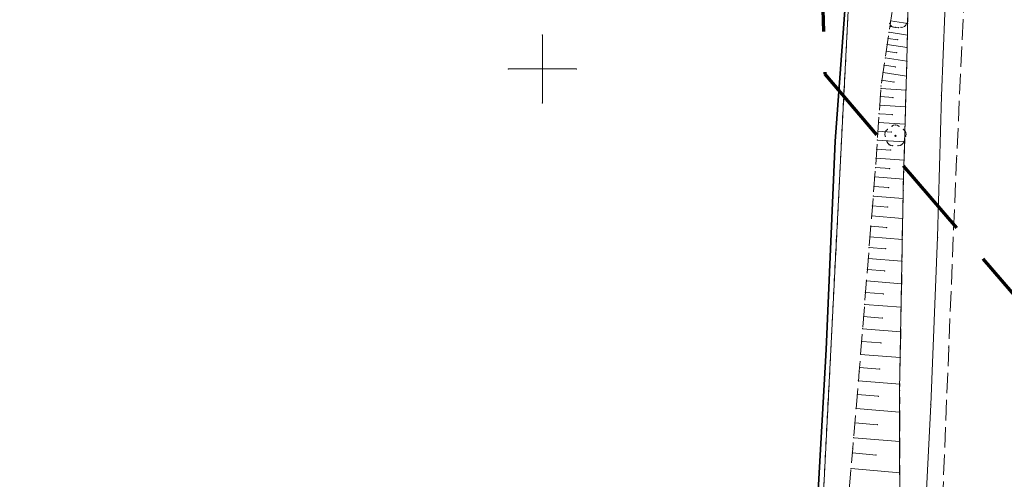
# Model space of a CAD drawing. Header units: metres. Extents: x 5537264 to 5541990, y 5958323 to 5965240.
# Tile 5 of 29: x 5539462 to 5539534, y 5961270 to 5961304. Entities that reach past the tile are written whole.
import ezdxf

# ---------------------------------------------------------------- set-up
doc = ezdxf.new("R2010")
doc.units = ezdxf.units.M
for name, pattern in [('L_0_03', [1, 0.5, -0.5]), ('L_0_06', [2, 1.5, -0.5]), ('L_0_0C', [3, 2, -1]), ('L_0_15', [0])]:
    doc.linetypes.add(name, pattern=pattern)
doc.layers.get('0').update_dxf_attribs({"linetype": 'CONTINUOUS', "lineweight": 18})
for name, color, linetype, lineweight in [('000_Inne__niezydentyfikowane_', 7, 'CONTINUOUS', 18), ('217_kontur_klasyfikacyjny', 3, 'L_0_03', 18), ('218_kontur_uzytku_gruntowego', 3, 'L_0_03', 18), ('219_dzialka_ewidencyjna', 96, 'CONTINUOUS', 18), ('drzewo_lisciaste', 7, 'CONTINUOUS', 18), ('jezdnia', 7, 'L_0_06', 18), ('ogrodzenie_trwale', 7, 'L_0_15', 35), ('row_melioracyjny__poligon_', 7, 'CONTINUOUS', 18), ('skarpa_nieumocniona', 7, 'L_0_06', 18), ('Wstawianie_ramki_sekcyjnej_z_opisem', 7, 'CONTINUOUS', 18), ('Zakres', 7, 'L_0_0C', 70)]:
    doc.layers.add(name, color=color, linetype=linetype, lineweight=lineweight)
doc.linetypes.add('L_0_15_SHX', pattern='A,0,-0.375,-0.75,-0.75,-0.75,-0.75,-0.75,[1,4073 CAD MZ Rusinowo Szkoła GG.6640.1081.2024.shx,S=0.05,R=0,X=0,Y=0],-0.75,-0.75,-0.75,-0.75,-0.375', length=7.5)

msp = doc.modelspace()

# ---------------------------------------------------------------- hatches: boundary and pattern name
at = {"layer": 'drzewo_lisciaste', "linetype": 'Continuous', "lineweight": 18}
msp.add_hatch(color=256, dxfattribs=at).paths.add_polyline_path([(5539525.94, 5961295.03, 1), (5539525.94, 5961295.13, 1)])

# ---------------------------------------------------------------- linework, layer by layer
for p in [(5539525.516, 5961303.355), (5539525.53, 5961303.12), (5539525.59, 5961303.52), (5539525.67, 5961303.122), (5539525.939, 5961303.047), (5539526.18, 5961303.02), (5539526.341, 5961303.047), (5539526.61, 5961303.122), (5539526.764, 5961303.355), (5539526.84, 5961303.34), (5539500, 5961302.5), (5539525.47, 5961302.69), (5539526.82, 5961302.49), (5539525.33, 5961301.78), (5539525.4, 5961302.24), (5539526.11, 5961302.14), (5539526.8, 5961301.56), (5539525.26, 5961301.3), (5539526.03, 5961301.18), (5539525.11, 5961300.27), (5539525.19, 5961300.8), (5539525.94, 5961300.15), (5539526.78, 5961300.56), (5539497.5, 5961300), (5539502.5, 5961300), (5539520.78, 5961299.6), (5539525.03, 5961299.73), (5539526.75, 5961299.47), (5539524.88, 5961298.74), (5539524.94, 5961299.16), (5539525.84, 5961299.03), (5539524.83, 5961297.96), (5539524.87, 5961298.57), (5539526.72, 5961298.44), (5539529.32, 5961298.03), (5539500, 5961297.5), (5539524.79, 5961297.34), (5539525.77, 5961297.89), (5539526.69, 5961297.21), (5539524.74, 5961296.7), (5539525.71, 5961296.64), (5539524.7, 5961296.07), (5539525.679, 5961295.783), (5539525.94, 5961295.88), (5539526.201, 5961295.783), (5539526.65, 5961295.94), (5539524.66, 5961295.42), (5539525.18, 5961295.328), (5539525.191, 5961295.051), (5539525.352, 5961295.546), (5539525.64, 5961295.35), (5539525.94, 5961295.08), (5539526.528, 5961295.546), (5539526.689, 5961295.051), (5539526.7, 5961295.328), (5539521.5, 5961294.69), (5539524.61, 5961294.77), (5539525.316, 5961294.665), (5539525.47, 5961294.432), (5539525.739, 5961294.357), (5539526.141, 5961294.357), (5539526.41, 5961294.432), (5539526.564, 5961294.665), (5539526.61, 5961294.63), (5539524.57, 5961294.1), (5539525.58, 5961294.03), (5539524.52, 5961293.43), (5539526.57, 5961293.29), (5539530.43, 5961293.38), (5539524.48, 5961292.75), (5539525.52, 5961292.67), (5539524.42, 5961292.06), (5539526.53, 5961291.89), (5539524.37, 5961291.36), (5539525.44, 5961291.28), (5539526.51, 5961291.04), (5539524.31, 5961290.65), (5539526.5, 5961290.48), (5539524.25, 5961289.93), (5539525.37, 5961289.84), (5539524.19, 5961289.19), (5539526.47, 5961289), (5539524.13, 5961288.43), (5539525.3, 5961288.34), (5539524.07, 5961287.66), (5539526.45, 5961287.47), (5539529.04, 5961287.63), (5539524.01, 5961286.87), (5539525.22, 5961286.78), (5539523.94, 5961286.07), (5539526.42, 5961285.87), (5539523.88, 5961285.25), (5539525.14, 5961285.15), (5539523.81, 5961284.42), (5539526.39, 5961284.21), (5539523.74, 5961283.56), (5539525.06, 5961283.46), (5539523.67, 5961282.69), (5539526.36, 5961282.48), (5539523.6, 5961281.8), (5539524.97, 5961281.69), (5539523.53, 5961280.9), (5539526.33, 5961280.67), (5539523.46, 5961279.97), (5539524.88, 5961279.86), (5539520.84, 5961279.37), (5539529.86, 5961279.51), (5539523.38, 5961279.02), (5539526.29, 5961278.79), (5539523.28, 5961277.78), (5539523.3, 5961278.06), (5539524.79, 5961277.94), (5539523.22, 5961277.08), (5539526.25, 5961276.39), (5539526.26, 5961276.82), (5539523.14, 5961276.07), (5539524.69, 5961275.94), (5539523.05, 5961275.04), (5539526.25, 5961274.78), (5539528.54, 5961275.32), (5539522.97, 5961273.98), (5539524.61, 5961273.85), (5539522.88, 5961272.9), (5539526.26, 5961272.62), (5539522.81, 5961272.1), (5539522.78, 5961271.78), (5539524.52, 5961271.62), (5539522.68, 5961270.63), (5539526.26, 5961270.31)]:
    msp.add_point(p)
at = {"layer": '000_Inne__niezydentyfikowane_', "linetype": 'Continuous', "lineweight": 18, "flags": 128}
for points in [[(5539525.53, 5961303.12), (5539526.18, 5961303.02)], [(5539525.59, 5961303.52), (5539526.84, 5961303.34)], [(5539525.47, 5961302.69), (5539526.82, 5961302.49)], [(5539525.33, 5961301.78), (5539526.8, 5961301.56)], [(5539525.4, 5961302.24), (5539526.11, 5961302.14)], [(5539525.26, 5961301.3), (5539526.03, 5961301.18)], [(5539525.11, 5961300.27), (5539525.94, 5961300.15)], [(5539525.19, 5961300.8), (5539526.78, 5961300.56)], [(5539525.03, 5961299.73), (5539526.75, 5961299.47)], [(5539524.94, 5961299.16), (5539525.84, 5961299.03)], [(5539524.83, 5961297.96), (5539525.77, 5961297.89)], [(5539524.87, 5961298.57), (5539526.72, 5961298.44)], [(5539524.79, 5961297.34), (5539526.69, 5961297.21)], [(5539524.74, 5961296.7), (5539525.71, 5961296.64)], [(5539524.7, 5961296.07), (5539526.65, 5961295.94)], [(5539524.66, 5961295.42), (5539525.64, 5961295.35)], [(5539524.61, 5961294.77), (5539526.61, 5961294.63)], [(5539524.57, 5961294.1), (5539525.58, 5961294.03)], [(5539524.52, 5961293.43), (5539526.57, 5961293.29)], [(5539524.48, 5961292.75), (5539525.52, 5961292.67)], [(5539524.42, 5961292.06), (5539526.53, 5961291.89)], [(5539524.37, 5961291.36), (5539525.44, 5961291.28)], [(5539524.31, 5961290.65), (5539526.5, 5961290.48)], [(5539524.25, 5961289.93), (5539525.37, 5961289.84)], [(5539524.19, 5961289.19), (5539526.47, 5961289)], [(5539524.13, 5961288.43), (5539525.3, 5961288.34)], [(5539524.07, 5961287.66), (5539526.45, 5961287.47)], [(5539524.01, 5961286.87), (5539525.22, 5961286.78)], [(5539523.94, 5961286.07), (5539526.42, 5961285.87)], [(5539523.88, 5961285.25), (5539525.14, 5961285.15)], [(5539523.81, 5961284.42), (5539526.39, 5961284.21)], [(5539523.74, 5961283.56), (5539525.06, 5961283.46)], [(5539523.67, 5961282.69), (5539526.36, 5961282.48)], [(5539523.6, 5961281.8), (5539524.97, 5961281.69)], [(5539523.53, 5961280.9), (5539526.33, 5961280.67)], [(5539523.46, 5961279.97), (5539524.88, 5961279.86)], [(5539523.38, 5961279.02), (5539526.29, 5961278.79)], [(5539523.3, 5961278.06), (5539524.79, 5961277.94)], [(5539523.22, 5961277.08), (5539526.26, 5961276.82)], [(5539523.14, 5961276.07), (5539524.69, 5961275.94)], [(5539523.05, 5961275.04), (5539526.25, 5961274.78)], [(5539522.97, 5961273.98), (5539524.61, 5961273.85)], [(5539522.88, 5961272.9), (5539526.26, 5961272.62)], [(5539522.78, 5961271.78), (5539524.52, 5961271.62)], [(5539522.68, 5961270.63), (5539526.26, 5961270.31)]]:
    msp.add_lwpolyline(points, dxfattribs=at)
at = {"layer": '217_kontur_klasyfikacyjny', "lineweight": 18, "flags": 128}
msp.add_lwpolyline([(5539519.35, 5961243.41), (5539523.77, 5961329.71)], dxfattribs=at)
at = {"layer": '218_kontur_uzytku_gruntowego', "lineweight": 18, "flags": 128}
for points in [[(5539519.35, 5961243.41), (5539523.77, 5961329.71)], [(5539523.77, 5961329.71), (5539519.35, 5961243.41)]]:
    msp.add_lwpolyline(points, dxfattribs=at)
at = {"layer": '219_dzialka_ewidencyjna', "linetype": 'Continuous', "lineweight": 18, "flags": 128}
msp.add_lwpolyline([(5539525.28, 5961359.41), (5539519.35, 5961243.41)], dxfattribs=at)
at = {"layer": 'drzewo_lisciaste', "lineweight": 18}
msp.add_circle((5539525.94, 5961295.08), 0.05, dxfattribs=at)
for centre, start, end in [((5539525.905, 5961303.446), 193.221, 274.871), ((5539526.375, 5961303.446), 265.129, 346.779), ((5539525.94, 5961295.48), 49.272, 130.728), ((5539525.56, 5961295.204), 121.308, 202.548), ((5539526.32, 5961295.204), 337.452, 58.692), ((5539525.705, 5961294.756), 193.221, 274.871), ((5539526.175, 5961294.756), 265.129, 346.779)]:
    msp.add_arc(centre, 0.4, start, end, dxfattribs=at)
at = {"layer": 'jezdnia', "lineweight": 18, "flags": 128}
msp.add_lwpolyline([(5539999.19, 5964053.31), (5539991.4, 5964036.09), (5539985.21, 5964021.52), (5539975.15, 5963999.09), (5539963.72, 5963973.54), (5539961.98, 5963968.75), (5539956.08, 5963955.73), (5539947.38, 5963936.49), (5539939.62, 5963919.19), (5539930.06, 5963897.79), (5539920.31, 5963876.54), (5539903.27, 5963837.86), (5539901.32, 5963833.51), (5539898.81, 5963827.49), (5539896.38, 5963822.74), (5539891.05, 5963810.65), (5539884.46, 5963795.38), (5539879.24, 5963784.04), (5539871.67, 5963766.78), (5539869.54, 5963762.15), (5539865.51, 5963752.98), (5539859.36, 5963738.99), (5539856.4, 5963732.39), (5539854.67, 5963728.64), (5539856.25, 5963726.46), (5539855.31, 5963723.82), (5539852.26, 5963722.8), (5539847.97, 5963713.08), (5539843.21, 5963702.63), (5539842.06, 5963699.94), (5539838.81, 5963692.26), (5539830.85, 5963674.75), (5539820.19, 5963650.25), (5539818.12, 5963645), (5539817.74, 5963644.17), (5539813.54, 5963634.91), (5539809.4, 5963625.25), (5539801.48, 5963607.21), (5539796.69, 5963596.22), (5539791.48, 5963584.65), (5539782.46, 5963564.38), (5539776.09, 5963550.38), (5539769.11, 5963534.41), (5539763.64, 5963521.88), (5539760.52, 5963514.45), (5539753.01, 5963497.63), (5539748.15, 5963485.56), (5539744.94, 5963478.74), (5539740.22, 5963467.61), (5539735.82, 5963457.6), (5539732.58, 5963450.39), (5539727.25, 5963438.79), (5539724.39, 5963432.73), (5539716.03, 5963414.3), (5539709.62, 5963400.54), (5539703.42, 5963385.05), (5539701.46, 5963380.57), (5539695.42, 5963366.72), (5539689.15, 5963352.67), (5539688.11, 5963350.1), (5539684.73, 5963339.99), (5539681.36, 5963330.34), (5539680.5, 5963326.14), (5539679.08, 5963319.62), (5539678.47, 5963316.61), (5539677.98, 5963313.11), (5539676.59, 5963303.09), (5539675.35, 5963288.33), (5539673.35, 5963267.43), (5539671.97, 5963251.87), (5539670.51, 5963234.06), (5539668.84, 5963214.13), (5539667.88, 5963200.98), (5539667.53, 5963194.67), (5539666.69, 5963184.86), (5539666.11, 5963179.46), (5539664.94, 5963163.04), (5539664.51, 5963157.02), (5539664.04, 5963150.56), (5539662.86, 5963137.1), (5539661.91, 5963127.16), (5539661.34, 5963120.88), (5539661.2, 5963118.65), (5539659.55, 5963099.34), (5539658.06, 5963083.09), (5539656.64, 5963068), (5539654.29, 5963042.14), (5539652.97, 5963027.01), (5539652.25, 5963017.91), (5539651.48, 5963008.58), (5539650.21, 5962992.97), (5539648.82, 5962975.89), (5539647.98, 5962965.04), (5539646.76, 5962949.75), (5539645.49, 5962932.14), (5539644.87, 5962923.63), (5539645.84, 5962923.11), (5539647.68, 5962922.13), (5539647.55, 5962919.07), (5539644.47, 5962918.4), (5539642.94, 5962899.28), (5539642.02, 5962889.07), (5539640.93, 5962876.44), (5539642.02, 5962875.63), (5539645, 5962873.39), (5539644.63, 5962869.5), (5539641.41, 5962867.62), (5539640.25, 5962866.94), (5539639.8, 5962857.94), (5539638.77, 5962846.36), (5539637.95, 5962835.55), (5539637.69, 5962832.2), (5539637.38, 5962828.5), (5539636.17, 5962814.32), (5539634.91, 5962799.54), (5539633.21, 5962781), (5539630.37, 5962749.59), (5539628.55, 5962722.93), (5539626.25, 5962693.47), (5539622.63, 5962652.94), (5539620.37, 5962627.27), (5539619.98, 5962622.72), (5539619.98, 5962620.95), (5539619.46, 5962593.63), (5539618.69, 5962556.23), (5539617.78, 5962510.64), (5539617.66, 5962504.99), (5539617.01, 5962480.12), (5539616.82, 5962472.08), (5539616.86, 5962468.95), (5539616.67, 5962450.69), (5539616.33, 5962425), (5539615.82, 5962413.3), (5539615.8, 5962412.88), (5539615.04, 5962374.96), (5539615.06, 5962373.62), (5539614.97, 5962366.26), (5539614.98, 5962364.85), (5539614.54, 5962355.35), (5539614.4, 5962348.56), (5539613.81, 5962315.21), (5539613.29, 5962293.68), (5539612.82, 5962271.93), (5539612.82, 5962264.02), (5539612.2, 5962252.41), (5539611.87, 5962241.47), (5539611.13, 5962227.26), (5539610.59, 5962211.86), (5539610.16, 5962190.12), (5539609.88, 5962177.45), (5539608.73, 5962139), (5539607.99, 5962113.02), (5539607.43, 5962101.13), (5539605.51, 5962037.8), (5539603.67, 5961987.54), (5539603.13, 5961971.65), (5539601.74, 5961927.82), (5539600.75, 5961891.97), (5539599.97, 5961870.17), (5539598.76, 5961839.92), (5539598.25, 5961828.24), (5539598.07, 5961820.47), (5539597.75, 5961800.23), (5539597.38, 5961791.21), (5539596.52, 5961773.26), (5539595.92, 5961755.39), (5539595.12, 5961734.22), (5539593.97, 5961715.32), (5539593.15, 5961698.69), (5539591, 5961684.87), (5539587.75, 5961662.9), (5539584.56, 5961641.94), (5539582.66, 5961629.76), (5539580.71, 5961616.26), (5539578.44, 5961601.28), (5539576.6, 5961589.3), (5539574.91, 5961578.9), (5539573.19, 5961567.83), (5539571.22, 5961555.24), (5539569.88, 5961547.35), (5539568.84, 5961540.66), (5539566.54, 5961524.91), (5539564.36, 5961510.54), (5539562.76, 5961500.34), (5539561.43, 5961491.98), (5539559.03, 5961478.06), (5539556.81, 5961464.91), (5539554.95, 5961453.18), (5539554.14, 5961447.63), (5539551.22, 5961433.18), (5539550.22, 5961425.23), (5539547.33, 5961407.23), (5539544.97, 5961391.79), (5539543.29, 5961381.17), (5539542.51, 5961379.21), (5539542.32, 5961378), (5539541.27, 5961367.82), (5539540.91, 5961364.2), (5539539.27, 5961350.25), (5539537.78, 5961334.89), (5539537.08, 5961322.75), (5539536.89, 5961318.2), (5539536.62, 5961311.58), (5539536.36, 5961303.63), (5539536.1, 5961297.03), (5539535.77, 5961288.6), (5539535.43, 5961273.08), (5539535.1, 5961256.9), (5539534.99, 5961242.98), (5539534.93, 5961227.39), (5539534.64, 5961223.09), (5539535.09, 5961219.59), (5539536.43, 5961215.63), (5539539.17, 5961211.64), (5539542.98, 5961209.08), (5539524.13, 5961213.68), (5539525.21, 5961214.75), (5539526.28, 5961216.3), (5539527.29, 5961219.19), (5539528.2, 5961223.48), (5539528.64, 5961231.21), (5539528.81, 5961241.22), (5539529.12, 5961251.99), (5539529.26, 5961264.73), (5539529.86, 5961279.51), (5539530.43, 5961293.38), (5539531.2, 5961309.49), (5539531.74, 5961322.55), (5539532.3, 5961332.49), (5539532.4, 5961334.04), (5539532.42, 5961334.45), (5539533.38, 5961343.25), (5539534.51, 5961357.7), (5539535.18, 5961364.16), (5539537.17, 5961379.01), (5539537.95, 5961380.97), (5539539.63, 5961391.59), (5539541.99, 5961407.03), (5539544.88, 5961425.03), (5539545.88, 5961432.98), (5539548.8, 5961447.43), (5539549.61, 5961452.98), (5539551.47, 5961464.71), (5539553.69, 5961477.86), (5539556.09, 5961491.78), (5539557.42, 5961500.14), (5539559.02, 5961510.34), (5539561.2, 5961524.71), (5539563.5, 5961540.46), (5539565.88, 5961555.04), (5539567.85, 5961567.63), (5539569.57, 5961578.7), (5539571.26, 5961589.1), (5539573.1, 5961601.08), (5539575.37, 5961616.06), (5539577.32, 5961629.56), (5539579.33, 5961642.76), (5539581.48, 5961654.8), (5539582.75, 5961663.42), (5539584.59, 5961675.5), (5539585.75, 5961684.86), (5539587.43, 5961695.68), (5539588.08, 5961706.5), (5539588.95, 5961719.01), (5539589.82, 5961734.87), (5539590.45, 5961746.61), (5539590.86, 5961759.2), (5539591.28, 5961773.17), (5539592.04, 5961791.01), (5539592.41, 5961800.03), (5539593.52, 5961828.43), (5539593.62, 5961830.97), (5539595.96, 5961905.48), (5539597.17, 5961946.83), (5539597.6, 5961961.18), (5539599.55, 5962016.47), (5539600.83, 5962051.67), (5539602.01, 5962087.06), (5539602.89, 5962113.28), (5539603.03, 5962117.47), (5539603.64, 5962135.89), (5539604.86, 5962168.07), (5539605.44, 5962192.76), (5539606.36, 5962223.32), (5539603.76, 5962226.11), (5539603.82, 5962229.23), (5539606.38, 5962231.43), (5539607.32, 5962268.22), (5539607.71, 5962300.61), (5539608.16, 5962309.36), (5539608.51, 5962325.2), (5539608.56, 5962341.64), (5539608.78, 5962355.36), (5539608.88, 5962366.71), (5539609.21, 5962379.86), (5539609.71, 5962391.99), (5539609.84, 5962395.1), (5539610.14, 5962402.53), (5539610.53, 5962412.34), (5539611.16, 5962427.84), (5539611.28, 5962430.37), (5539611.63, 5962449.19), (5539612.06, 5962467.48), (5539612.03, 5962471.44), (5539612.07, 5962474.94), (5539612.26, 5962484.89), (5539612.63, 5962508.44), (5539612.86, 5962529.86), (5539613.15, 5962545.98), (5539613.45, 5962560.19), (5539613.67, 5962582.2), (5539614.4, 5962604.54), (5539614.71, 5962613.18), (5539614.92, 5962618.87), (5539614.88, 5962623.63), (5539615.91, 5962635.28), (5539618.32, 5962660.86), (5539619.97, 5962679.79), (5539621.51, 5962698.1), (5539623.47, 5962721.34), (5539625.37, 5962745.18), (5539627.12, 5962765.7), (5539628.53, 5962783.51), (5539629.56, 5962799.78), (5539629.57, 5962799.99), (5539630.48, 5962809.17), (5539631.4, 5962821.12), (5539632.3, 5962831.67), (5539632.73, 5962837.6), (5539634.04, 5962852.18), (5539635.34, 5962866.81), (5539636.58, 5962882.59), (5539637.28, 5962892.52), (5539638.14, 5962904.78), (5539639.26, 5962919.01), (5539640.86, 5962936.84), (5539641.66, 5962946.87), (5539642.62, 5962958.94), (5539643.04, 5962964.94), (5539643.18, 5962966.89), (5539643.34, 5962969), (5539644.31, 5962981.48), (5539645.01, 5962990.8), (5539645.68, 5963000.69), (5539646.9, 5963014.98), (5539648.03, 5963027.29), (5539648.92, 5963036.71), (5539646.86, 5963037.79), (5539647.14, 5963040.41), (5539649.38, 5963042.48), (5539649.63, 5963044.9), (5539650.22, 5963052.15), (5539651.02, 5963061.14), (5539652.33, 5963075.78), (5539654.4, 5963097.65), (5539656.29, 5963117.03), (5539656.3, 5963117.21), (5539656.48, 5963119.91), (5539656.92, 5963124.16), (5539658.36, 5963142.28), (5539659.35, 5963154.7), (5539660.55, 5963169.42), (5539661.84, 5963185.35), (5539661.99, 5963188.43), (5539663.61, 5963209.46), (5539665.47, 5963231.62), (5539665.98, 5963238.16), (5539666.31, 5963242.3), (5539667.18, 5963253.02), (5539668.61, 5963272.41), (5539670.58, 5963291.13), (5539671.7, 5963302.83), (5539672.44, 5963312), (5539674, 5963321.6), (5539674.75, 5963327.04), (5539677.83, 5963336.46), (5539682.92, 5963352.13), (5539685.21, 5963357.46), (5539691.23, 5963370.66), (5539698.53, 5963387.15), (5539706.16, 5963405.16), (5539711.04, 5963416.2), (5539719.53, 5963435.56), (5539726.32, 5963450.92), (5539730.49, 5963459.62), (5539729.46, 5963460.5), (5539726.85, 5963462.75), (5539728.12, 5963465.03), (5539732.65, 5963464.18), (5539739.21, 5963478.94), (5539745.34, 5963492.88), (5539751.72, 5963507.82), (5539761.89, 5963531.36), (5539767.85, 5963544.96), (5539774.64, 5963560.41), (5539785.36, 5963584.6), (5539791.33, 5963597.77), (5539796.6, 5963609.81), (5539801.71, 5963620.73), (5539807.63, 5963633.86), (5539812.07, 5963643.83), (5539814.49, 5963649.49), (5539820.55, 5963664.51), (5539829.37, 5963684.17), (5539835.32, 5963697.34), (5539841.7, 5963712.35), (5539851.51, 5963734.84), (5539859.62, 5963753.24), (5539862.75, 5963760.3), (5539868.49, 5963772.85), (5539874.07, 5963785.51), (5539885.48, 5963811.53), (5539890.69, 5963822.99), (5539902.79, 5963850.69), (5539914.42, 5963876.69), (5539927.25, 5963906.05), (5539939.75, 5963934.39), (5539955.58, 5963969.68), (5539962.55, 5963985.75), (5539970.74, 5964003.81), (5539976.48, 5964016.76), (5539982.22, 5964030.49), (5539989.73, 5964047.66), (5539996.62, 5964063.71), (5540000.15, 5964071.29), (5540001.29, 5964074.34), (5540002.69, 5964079.22), (5540003.51, 5964082.43), (5540004.82, 5964088.93), (5540005.22, 5964093.93), (5540004.82, 5964101.33), (5540001.28, 5964112.1), (5539999.1, 5964119.4), (5539993.61, 5964136.39), (5539987.93, 5964153.94), (5539982.13, 5964171.54), (5539977.33, 5964185.85), (5539971.4, 5964204.13), (5539964.98, 5964224.67), (5539961.25, 5964236.68), (5539957.86, 5964237.39), (5539957.33, 5964239.56), (5539958.1, 5964240.58), (5539959.32, 5964242.2), (5539956.21, 5964250.42), (5539953.05, 5964258.64), (5539948.96, 5964272.11), (5539942.69, 5964290.95), (5539935.21, 5964312.48), (5539924.31, 5964344.28), (5539915.41, 5964370.77), (5539901.8, 5964411.92), (5539893.09, 5964437.67), (5539878.77, 5964480.45), (5539876.63, 5964486.73), (5539861.55, 5964530.96), (5539850.12, 5964565.1), (5539838.7, 5964599.08), (5539828.35, 5964630.27), (5539817.98, 5964661.06), (5539806.29, 5964695.17), (5539794.49, 5964730.48), (5539784.91, 5964759.72), (5539775.16, 5964788.39), (5539769.4, 5964806.18), (5539761.23, 5964831.19), (5539753.15, 5964854.82), (5539744.66, 5964880.08), (5539737.53, 5964901.11), (5539742.85, 5964897.99), (5539750.92, 5964874.14), (5539760.85, 5964844.49), (5539773.46, 5964806.55), (5539784.44, 5964773.73), (5539798.25, 5964732.41), (5539814.99, 5964682.13), (5539823.43, 5964657.54), (5539832.21, 5964631.22), (5539838.15, 5964613.39), (5539840.06, 5964608), (5539848.02, 5964584.23), (5539859.71, 5964549.41), (5539869.79, 5964519.34), (5539882.17, 5964482.5), (5539891.23, 5964455.81), (5539901.89, 5964424.74), (5539906.75, 5964409.56), (5539908.46, 5964404.8), (5539920.27, 5964368.88), (5539929.23, 5964342.65), (5539935.96, 5964322.91), (5539939.52, 5964312.73), (5539943.21, 5964301.93), (5539949.5, 5964283.62), (5539956.13, 5964263.72), (5539962.32, 5964245.56), (5539964.94, 5964238.1), (5539970.48, 5964221.34), (5539974.17, 5964210.34), (5539979.83, 5964193.66), (5539983.29, 5964183.45), (5539985.07, 5964178.71), (5539986.99, 5964173.31), (5539992.74, 5964155.61), (5539999.27, 5964136.08), (5540001.61, 5964129.29), (5540003.83, 5964121.6), (5540008.46, 5964106.51), (5540010.46, 5964093.74), (5540009.71, 5964089.12), (5540008.7, 5964082.56), (5540007.03, 5964076.28), (5540005.63, 5964071.74), (5540005.15, 5964070.17), (5540001.27, 5964060.28)], close=True, dxfattribs=at)
at = {"layer": 'ogrodzenie_trwale', "linetype": 'CONTINUOUS', "lineweight": 35}
for p, q in [((5539522.39, 5961306.43), (5539521.5, 5961294.69)), ((5539521.5, 5961294.69), (5539520.84, 5961279.37)), ((5539520.84, 5961279.37), (5539520.03, 5961264.94))]:
    msp.add_line(p, q, dxfattribs=at)
at = {"layer": 'ogrodzenie_trwale', "linetype": 'L_0_15_SHX', "lineweight": 35}
for p, q in [((5539522.39, 5961306.43), (5539521.5, 5961294.69)), ((5539521.5, 5961294.69), (5539520.84, 5961279.37)), ((5539520.84, 5961279.37), (5539520.03, 5961264.94))]:
    msp.add_line(p, q, dxfattribs=at)
at = {"layer": 'row_melioracyjny__poligon_', "linetype": 'Continuous', "lineweight": 18, "flags": 128}
msp.add_lwpolyline([(5539526.27, 5961263.89), (5539526.25, 5961276.39), (5539526.51, 5961291.04), (5539526.78, 5961300.56), (5539527.07, 5961314.44), (5539527.38, 5961324.84), (5539528.17, 5961332.66), (5539530.12, 5961332.63), (5539529.87, 5961325.56), (5539529.81, 5961313.66), (5539529.7, 5961307.15), (5539529.32, 5961298.03), (5539529.04, 5961287.63), (5539528.54, 5961275.32), (5539528.09, 5961266.65)], dxfattribs=at)
at = {"layer": 'skarpa_nieumocniona', "lineweight": 18, "flags": 128}
msp.add_lwpolyline([(5539472.93, 5961244.31), (5539480.04, 5961241.12), (5539489.07, 5961236.86), (5539502.21, 5961230.8), (5539511.28, 5961227.19), (5539522.48, 5961223.12), (5539522.27, 5961227.18), (5539521.24, 5961235.47), (5539520.81, 5961243.86), (5539520.97, 5961248.33), (5539521.44, 5961255.39), (5539521.91, 5961262.14), (5539522.81, 5961272.1), (5539523.28, 5961277.78), (5539524.48, 5961292.75), (5539524.88, 5961298.74), (5539525.76, 5961304.64), (5539526.21, 5961311.09), (5539526.69, 5961320.81), (5539527.38, 5961324.84), (5539527.07, 5961314.44), (5539526.78, 5961300.56), (5539526.51, 5961291.04), (5539526.25, 5961276.39), (5539526.27, 5961263.89), (5539525.98, 5961251.66), (5539525.73, 5961238.66), (5539525.7, 5961222.56), (5539521.84, 5961220.43), (5539521.63, 5961220.52), (5539511.7, 5961219.82), (5539503.08, 5961222.55), (5539495.07, 5961225.23), (5539489.74, 5961226.89), (5539481.5, 5961230.16), (5539478.92, 5961233.4), (5539476.63, 5961236.07), (5539472.57, 5961237.39), (5539469.31, 5961238.38), (5539461.59, 5961246.84)], close=True, dxfattribs=at)
msp.add_lwpolyline([(5539472.93, 5961244.31), (5539480.04, 5961241.12), (5539489.07, 5961236.86), (5539502.21, 5961230.8), (5539511.28, 5961227.19), (5539522.48, 5961223.12), (5539522.27, 5961227.18), (5539521.24, 5961235.47), (5539520.81, 5961243.86), (5539520.97, 5961248.33), (5539521.44, 5961255.39), (5539521.91, 5961262.14), (5539522.81, 5961272.1), (5539523.28, 5961277.78), (5539524.48, 5961292.75), (5539524.88, 5961298.74), (5539525.76, 5961304.64), (5539526.21, 5961311.09), (5539526.69, 5961320.81), (5539527.38, 5961324.84), (5539527.07, 5961314.44), (5539526.78, 5961300.56), (5539526.51, 5961291.04), (5539526.25, 5961276.39), (5539526.27, 5961263.89), (5539525.98, 5961251.66), (5539525.73, 5961238.66), (5539525.7, 5961222.56), (5539521.84, 5961220.43), (5539521.63, 5961220.52), (5539511.7, 5961219.82), (5539503.08, 5961222.55), (5539495.07, 5961225.23), (5539489.74, 5961226.89), (5539481.5, 5961230.16), (5539478.92, 5961233.4), (5539476.63, 5961236.07), (5539472.57, 5961237.39), (5539469.31, 5961238.38), (5539461.59, 5961246.84)], close=True, dxfattribs=at)
at = {"layer": 'Wstawianie_ramki_sekcyjnej_z_opisem', "linetype": 'Continuous', "lineweight": 18, "flags": 128}
for points in [[(5539500, 5961297.5), (5539500, 5961302.5)], [(5539500, 5961297.5), (5539500, 5961302.5)], [(5539497.5, 5961300), (5539502.5, 5961300)], [(5539497.5, 5961300), (5539502.5, 5961300)]]:
    msp.add_lwpolyline(points, dxfattribs=at)
at = {"layer": 'Zakres', "lineweight": 70, "ltscale": 3, "flags": 128}
msp.add_lwpolyline([(5539630.53, 5961390.3), (5539628.94, 5961331.74), (5539600.56, 5961283.04), (5539537.62, 5961279.94), (5539520.78, 5961299.6), (5539520.6, 5961305.18), (5539524.89, 5961364.28), (5539536.45, 5961379.17)], close=True, dxfattribs=at)

doc.saveas('drawing.dxf')
